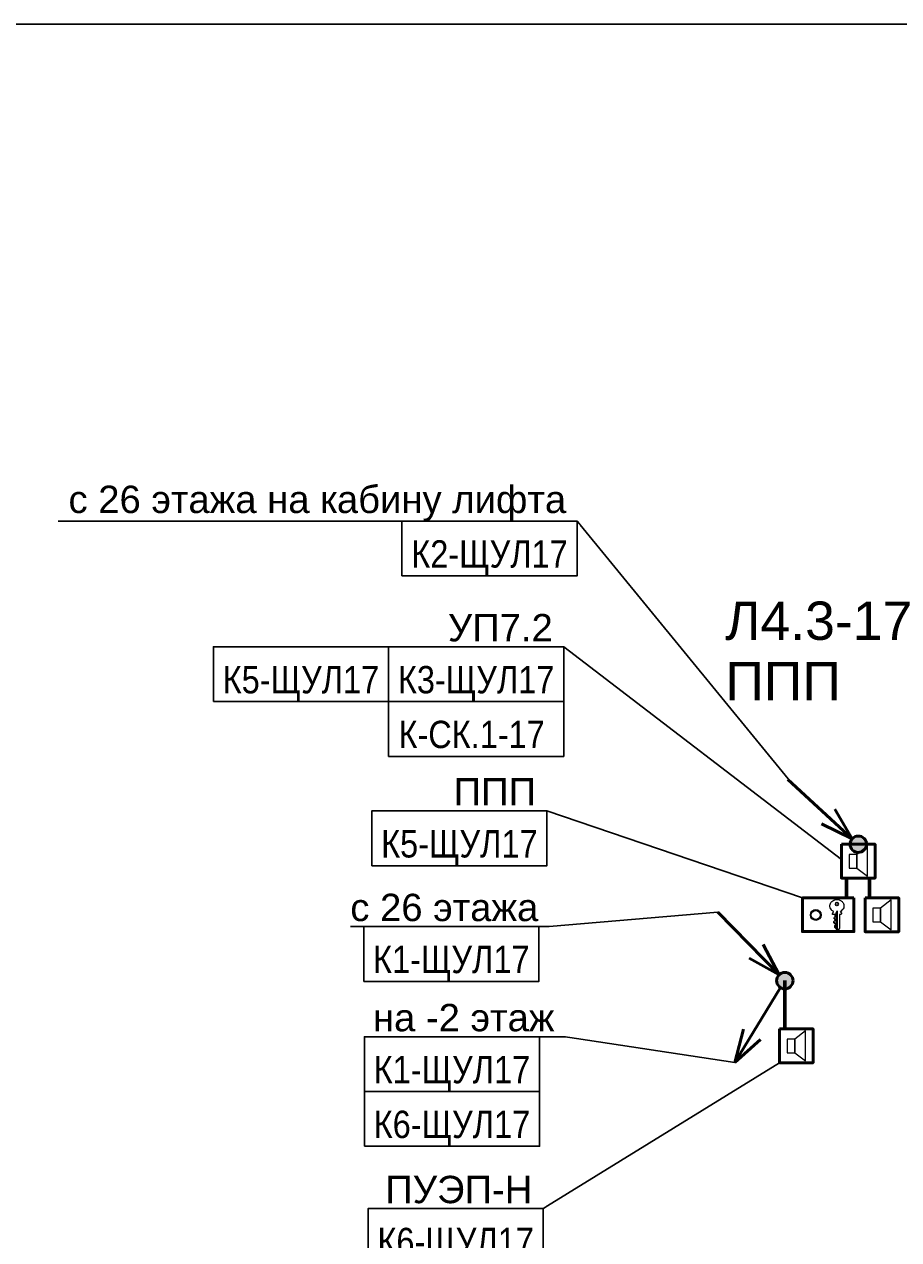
# Model space of a CAD drawing. Header units: millimetres. Extents: x -277772 to 277599, y -59564 to 282085.
# Tile 167 of 192: x 34571 to 42556, y 85370 to 96468. Entities that reach past the tile are written whole.
import ezdxf
from ezdxf import colors
from ezdxf.entities.mleader import LeaderData, LeaderLine
from ezdxf.enums import TextEntityAlignment as Align
from ezdxf.math import Vec2, Vec3

# ---------------------------------------------------------------- set-up
doc = ezdxf.new("R2018")
doc.units = ezdxf.units.MM
doc.set_wipeout_variables(frame=1)
doc.layers.add('UNPLOTTED', color=2, linetype='Continuous', plot=False)
for name, color, linetype, lineweight in [('КИП_выноска', 6, 'Continuous', 25), ('КИП_прибор', 140, 'Continuous', 50), ('КИП_трасса', 3, 'Continuous', 60)]:
    doc.layers.add(name, color=color, linetype=linetype, lineweight=lineweight)
doc.styles.add('CP.Text', font='arial.ttf')
doc.styles.add('GOST 2.304', font='arial.ttf', dxfattribs={"width": 0.85})
doc.linetypes.add('в трубе открыто', pattern='A,10,[133,ltypeshp.shx,S=0.75,R=0,X=-5,Y=2.5],-2.5,[130,ltypeshp.shx,S=2.5,R=-45,X=0,Y=0],-2.5', length=15)

# ---------------------------------------------------------------- blocks, each defined once
blk = doc.blocks.new('*U88')
at = {"color": 0}
blk.add_lwpolyline([(1.595812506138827e-05, 410), (1.595812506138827e-05, 1.4210854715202e-13), (-866, 2.053714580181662e-13), (-866, 410.0000000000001)], close=True, dxfattribs=at)
blk = doc.blocks.new('A$C5ef3676d')
blk.add_lwpolyline([(0, 469.8763200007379), (306.9012000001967, 469.8763200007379), (306.9012000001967, 0), (0, 0)], close=True)
at = {"lineweight": 18}
for points in [[(124.8770399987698, 344.9992800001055), (139.6929599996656, 355.5820800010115), (146.0426399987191, 355.5820800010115), (150.2757600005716, 353.4655200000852), (150.2757600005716, 338.649600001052), (275.1527999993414, 338.649600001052), (296.3183999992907, 323.8336800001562), (296.3183999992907, 319.6005600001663), (268.8031200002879, 294.2018400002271), (253.987199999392, 294.2018400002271), (243.404399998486, 304.7846400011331), (226.4719200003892, 287.852159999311), (224.355359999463, 287.852159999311)], [(283.6190400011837, 309.0177599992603), (135.4598399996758, 309.0177599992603), (118.5273599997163, 315.3674400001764), (292.0852799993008, 315.3674400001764)], [(220.1222400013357, 287.852159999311), (215.8891199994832, 287.852159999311), (198.9566400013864, 302.6680800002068), (182.0241599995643, 285.7356000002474), (169.3247999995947, 298.434960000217), (150.2757600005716, 298.434960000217), (150.2757600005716, 275.1527999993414), (146.0426399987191, 273.0362400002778), (124.8770399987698, 283.6190400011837)]]:
    blk.add_lwpolyline(points, dxfattribs=at)
at = {"lineweight": 25}
blk.add_lwpolyline([(220.1222400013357, 287.852159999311), (222.2388000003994, 292.0852800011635), (224.355359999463, 287.852159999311)], dxfattribs=at)
blk.add_circle((56.08924410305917, 314.3095641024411), 13.75723590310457, dxfattribs=at)
at = {"lineweight": 18}
for centre, radius in [((155.5679956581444, 121.7030356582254), 49.73832434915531), ((155.5683723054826, 121.7034123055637), 41.27170771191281)]:
    blk.add_circle(centre, radius, dxfattribs=at)
for points, knots in [([(14.816554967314, 314.0174980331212), (14.7795836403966, 323.1396865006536), (16.46642789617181, 332.1810257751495), (23.07057953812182, 348.5762248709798), (27.76120799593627, 355.8902871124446), (37.24689452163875, 365.503612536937), (41.13373512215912, 368.5867755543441), (49.63678512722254, 373.6743720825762), (54.20086725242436, 375.6407019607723), (58.98916216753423, 376.9597593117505)], [0, 0, 0, 0, 0.5473358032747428, 0.5473358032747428, 1.063433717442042, 1.063433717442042, 1.36147422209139, 1.36147422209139, 1.660845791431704, 1.660845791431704, 1.660845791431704, 1.660845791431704]), ([(58.98916216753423, 376.9597593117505), (65.60881623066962, 378.7837007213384), (72.44953071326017, 379.3140786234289), (86.06052180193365, 377.6842493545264), (92.61416996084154, 375.5500687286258), (104.1678882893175, 369.2717454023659), (109.1523310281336, 365.3610120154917), (118.0085308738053, 355.8796029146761), (121.7301627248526, 350.3016396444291), (124.5834731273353, 344.2589073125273)], [0, 0, 0, 0, 0.4119802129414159, 0.4119802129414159, 0.8236573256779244, 0.8236573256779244, 1.201792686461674, 1.201792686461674, 1.602027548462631, 1.602027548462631, 1.602027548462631, 1.602027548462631]), ([(59.49925312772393, 251.5197143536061), (52.76602351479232, 253.303741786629), (46.48846831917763, 256.3599159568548), (34.73928126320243, 264.994953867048), (29.54005460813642, 270.6786350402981), (22.04078303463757, 282.4728536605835), (19.42561437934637, 288.3119954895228), (15.78325081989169, 300.7784938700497), (14.84346476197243, 307.3783326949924), (14.816554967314, 314.0174980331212)], [0, 0, 0, 0, 0.4179340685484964, 0.4179340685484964, 0.8752689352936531, 0.8752689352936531, 1.256038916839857, 1.256038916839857, 1.653364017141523, 1.653364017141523, 1.653364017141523, 1.653364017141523]), ([(124.8247609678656, 284.8766999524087), (121.2596078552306, 277.1587785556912), (116.2955378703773, 270.2002551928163), (104.4689820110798, 259.399315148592), (97.99500484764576, 255.4172507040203), (85.94242437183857, 251.0961901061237), (80.75990985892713, 250.0536963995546), (70.09682887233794, 249.5513167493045), (64.72547781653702, 250.1354046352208), (59.49925312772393, 251.5197143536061)], [0, 0, 0, 0, 0.5100939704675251, 0.5100939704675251, 0.964236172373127, 0.964236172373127, 1.282131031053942, 1.282131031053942, 1.60784814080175, 1.60784814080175, 1.60784814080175, 1.60784814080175])]:
    blk.add_open_spline(points, degree=3, knots=knots, dxfattribs=at)
blk = doc.blocks.new('A$C449d8904')
blk.add_lwpolyline([(0, 309.0177587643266), (0, 0), (306.9011987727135, 0), (306.9011987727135, 309.0177587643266)], close=True)
at = {"lineweight": 18}
for points in [[(237.0547190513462, 16.93247993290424), (237.0547190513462, 292.085278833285), (139.6929594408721, 215.8891191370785), (139.6929594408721, 91.01207963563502)], [(69.84647972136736, 215.8891191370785), (69.84647972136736, 91.01207963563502), (139.6929594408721, 91.01207963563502), (139.6929594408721, 215.8891191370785)]]:
    blk.add_lwpolyline(points, close=True, dxfattribs=at)
blk = doc.blocks.new('*U96')
at = {"lineweight": 50}
h = blk.add_hatch(color=256, dxfattribs=at)
h.dxf.hatch_style = 1
edge = h.paths.add_edge_path()
edge.add_arc((0, 0), 0.75, 134.4912281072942, 494.4912281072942)
for q in [(-6.132000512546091, 6.241880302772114), (-1.985978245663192, 3.305811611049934), (-3.270022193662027, 2.044371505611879)]:
    blk.add_line((-0.5256000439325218, 0.535018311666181), q, dxfattribs=at)
blk.add_circle((0, 0), 0.75, dxfattribs=at)
blk = doc.blocks.new('*U97')
at = {"lineweight": 50}
h = blk.add_hatch(color=256, dxfattribs=at)
h.dxf.hatch_style = 1
edge = h.paths.add_edge_path()
edge.add_arc((0, 0), 0.7500000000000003, 238.5432745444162, 598.5432745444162)
for p, q in [((-0.3913908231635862, -0.6397759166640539), (-4.566226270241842, -7.46405236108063)), ((-4.566226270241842, -7.46405236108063), (-3.76839407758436, -4.43527970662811)), ((-4.566226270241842, -7.46405236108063), (-2.232931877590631, -5.374617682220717))]:
    blk.add_line(p, q, dxfattribs=at)
blk.add_circle((0, 0), 0.7500000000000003, dxfattribs=at)
blk = doc.blocks.new('*U50')
at = {"lineweight": 50}
h = blk.add_hatch(color=256, dxfattribs=at)
h.dxf.hatch_style = 1
edge = h.paths.add_edge_path()
edge.add_arc((0, 0), 0.7499999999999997, 137.3914096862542, 497.3914096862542)
for q in [(-6.439961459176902, 5.92363033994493), (-2.150695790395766, 3.20109475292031), (-3.369271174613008, 1.876302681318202)]:
    blk.add_line((-0.5519966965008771, 0.5077397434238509), q, dxfattribs=at)
blk.add_circle((0, 0), 0.7499999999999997, dxfattribs=at)
blk = doc.blocks.new('_None')
blk = doc.blocks.new('*U58')
at = {"color": 0, "linetype": 'Continuous', "lineweight": 30, "ltscale": 75, "width": 0.85, "flags": 104}
blk.add_attdef('ПРИМЕЧАНИЕ_1', text='', height=2.5, dxfattribs=at).set_placement((8.000000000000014, 3.610559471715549), align=Align.BOTTOM_CENTER)
at = {"color": 0, "lineweight": 30, "width": 0.85, "flags": 104}
blk.add_attdef('ПРИМЕЧАНИЕ_2', text='', height=2.5, dxfattribs=at).set_placement((8.000000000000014, -7.530061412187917), align=Align.BOTTOM_CENTER)
at = {"color": 0, "lineweight": 30, "style": 'GOST 2.304', "width": 0.85}
for tag, p in [('ИМЯ_КАБЕЛЯ_2', (8.000000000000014, -7.499999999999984)), ('ИМЯ_КАБЕЛЯ_3', (8.000000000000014, -12.49999999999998)), ('ИМЯ_КАБЕЛЯ_4', (8.000000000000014, -17.49999999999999)), ('ИМЯ_КАБЕЛЯ_5', (8.000000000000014, -22.49999999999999)), ('ИМЯ_КАБЕЛЯ_6', (8.000000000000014, -27.49999999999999)), ('ИМЯ_КАБЕЛЯ_7', (8.000000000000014, -32.49999999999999)), ('ИМЯ_КАБЕЛЯ_8', (8.000000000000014, -37.49999999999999)), ('ИМЯ_КАБЕЛЯ_9', (8.000000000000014, -42.49999999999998))]:
    blk.add_attdef(tag, text='', height=2.5, dxfattribs=at).set_placement(p, align=Align.BOTTOM_CENTER)
at = {"linetype": 'Continuous'}
blk.add_wipeout([(1.5987211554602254e-14, 2.5000000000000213), (16.000000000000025, 2.5000000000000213), (16.000000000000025, -2.4999999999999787), (1.5987211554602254e-14, -2.4999999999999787)], dxfattribs=at)
at = {"color": 0}
blk.add_line((1.4210854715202e-14, -2.499999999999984), (-2.131628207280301e-14, 2.486899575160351e-14), dxfattribs=at)
at = {"color": 0, "linetype": 'Continuous'}
blk.add_lwpolyline([(1.598721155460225e-14, -2.499999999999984), (16.00000000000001, -2.499999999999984), (16.00000000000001, 2.500000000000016), (1.598721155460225e-14, 2.500000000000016)], close=True, dxfattribs=at)
at = {"color": 0, "lineweight": 30, "style": 'GOST 2.304', "width": 0.85}
blk.add_attdef('ИМЯ_КАБЕЛЯ_1', text='', height=2.5, dxfattribs=at).set_placement((8.000000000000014, -2.499999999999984), align=Align.BOTTOM_CENTER)
blk = doc.blocks.new('*U59')
at = {"color": 0, "linetype": 'Continuous', "lineweight": 30, "ltscale": 75, "width": 0.85, "flags": 104}
blk.add_attdef('ПРИМЕЧАНИЕ_1', text='', height=2.5, dxfattribs=at).set_placement((8.000000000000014, 1.110559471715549), align=Align.BOTTOM_CENTER)
at = {"color": 0, "lineweight": 30, "width": 0.85, "flags": 104}
blk.add_attdef('ПРИМЕЧАНИЕ_2', text='', height=2.5, dxfattribs=at).set_placement((8.000000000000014, -10.03006141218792), align=Align.BOTTOM_CENTER)
at = {"color": 0, "lineweight": 30, "style": 'GOST 2.304', "width": 0.85}
for tag, p in [('ИМЯ_КАБЕЛЯ_2', (8.000000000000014, -9.999999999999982)), ('ИМЯ_КАБЕЛЯ_3', (8.000000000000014, -14.99999999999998)), ('ИМЯ_КАБЕЛЯ_4', (8.000000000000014, -19.99999999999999)), ('ИМЯ_КАБЕЛЯ_5', (8.000000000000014, -24.99999999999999)), ('ИМЯ_КАБЕЛЯ_6', (8.000000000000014, -29.99999999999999)), ('ИМЯ_КАБЕЛЯ_7', (8.000000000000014, -34.99999999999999)), ('ИМЯ_КАБЕЛЯ_8', (8.000000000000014, -39.99999999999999)), ('ИМЯ_КАБЕЛЯ_9', (8.000000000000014, -44.99999999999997))]:
    blk.add_attdef(tag, text='', height=2.5, dxfattribs=at).set_placement(p, align=Align.BOTTOM_CENTER)
at = {"linetype": 'Continuous'}
blk.add_wipeout([(1.5987211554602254e-14, 2.1316282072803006e-14), (16.000000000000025, 2.1316282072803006e-14), (16.000000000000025, -4.999999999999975), (1.5987211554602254e-14, -4.999999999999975)], dxfattribs=at)
at = {"color": 0}
blk.add_line((1.659089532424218e-14, -4.999999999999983), (-2.770700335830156e-14, 2.398081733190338e-14), dxfattribs=at)
at = {"color": 0, "linetype": 'Continuous'}
blk.add_lwpolyline([(1.598721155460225e-14, -4.999999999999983), (16.00000000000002, -4.999999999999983), (16.00000000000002, 1.598721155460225e-14), (1.598721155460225e-14, 1.598721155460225e-14)], close=True, dxfattribs=at)
at = {"color": 0, "lineweight": 30, "style": 'GOST 2.304', "width": 0.85}
blk.add_attdef('ИМЯ_КАБЕЛЯ_1', text='', height=2.5, dxfattribs=at).set_placement((8.000000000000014, -4.999999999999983), align=Align.BOTTOM_CENTER)

msp = doc.modelspace()

# ---------------------------------------------------------------- linework, layer by layer
at = {"layer": 'КИП_трасса', "linetype": 'в трубе открыто', "ltscale": 100}
for p, q in [((42079.09128282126, 88490.9418696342), (42079.09128282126, 88672.01289678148)), ((42288.10620298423, 88672.01289678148), (42288.10620298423, 88490.2092626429)), ((41516.2128399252, 87735.21969513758), (41516.2128399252, 87294.83820984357))]:
    msp.add_line(p, q, dxfattribs=at)

# ---------------------------------------------------------------- block references
at = {"layer": 'UNPLOTTED', "xscale": 100, "yscale": 100, "zscale": 100}
msp.add_blockref('*U88', (79632.0424189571, 55468.2247970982), dxfattribs=at)
at = {"layer": 'КИП_выноска', "xscale": 100, "yscale": 100, "zscale": 100}
for name, p in [('*U50', (42186.95543324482, 88981.03065554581)), ('*U96', (41516.2128399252, 87735.21969513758)), ('*U97', (41516.2128399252, 87735.21969513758))]:
    msp.add_blockref(name, p, dxfattribs=at)
at = {"layer": 'КИП_прибор'}
for p in [(42033.50483385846, 88672.01289678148), (42248.98935558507, 88181.19150387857), (41466.76316086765, 86985.82045107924)]:
    msp.add_blockref('A$C449d8904', p, dxfattribs=at)
at = {"layer": 'КИП_прибор', "rotation": 270}
msp.add_blockref('A$C5ef3676d', (41677.11760662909, 88490.9418696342), dxfattribs=at)

# ---------------------------------------------------------------- texts
at = {"layer": 'UNPLOTTED', "style": 'CP.Text'}
for s, p in [('Л4.3-17', (40972.66435963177, 90847.35030821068)), ('ППП', (40972.66435963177, 90295.83820680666))]:
    msp.add_text(s, height=350, dxfattribs=at).set_placement(p)

# ---------------------------------------------------------------- next in the draw order: leaders
at = {"layer": 'КИП_выноска'}
ml = msp.add_multileader_mtext('Standard', dxfattribs=at)
ml.set_content('УП7.2', color=256, style='CP.Text')
ml.set_leader_properties(color=256, linetype='ByLayer', lineweight=-1)
ml.set_arrow_properties(name='NONE')
ml.build(insert=Vec2(0, 0))
ml.multileader.update_dxf_attribs({"has_dogleg": 0, "text_left_attachment_type": 6, "text_right_attachment_type": 6, "dogleg_length": 0.5, "arrow_head_size": 300})
ctx = ml.context
ctx.base_point, ctx.char_height, ctx.arrow_head_size, ctx.landing_gap_size, ctx.plane_origin = Vec3(38358.86896692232, 90783.65072353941), 250, 300, 100, Vec3(45045.7230134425, 90182.75196718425)
ctx.left_attachment, ctx.right_attachment, ctx.text_align_type = 6, 6, 2
notes = []
notes.append((ctx, [(1, (1, 1, 0), (39497.63636119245, 90783.65072353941), (-1, 0), 0.5, [(0, [(42033.50483385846, 88842.04420408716)], 0, [])])]))
ctx.mtext.insert, ctx.mtext.width, ctx.mtext.alignment, ctx.mtext.flow_direction = Vec3(39397.13636119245, 91083.65072353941), 1055.686511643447, 3, 5
ctx.mtext.has_bg_fill, ctx.mtext.bg_color, ctx.mtext.bg_scale_factor, ctx.mtext.bg_transparency, ctx.mtext.use_window_bg_color = 1, -1027028792, 1.5, 0, 1
ml = msp.add_multileader_mtext('Standard', dxfattribs=at)
ml.set_content('ПУЭП-Н', color=256, style='CP.Text')
ml.set_leader_properties(color=256, linetype='ByLayer', lineweight=-1)
ml.set_arrow_properties(name='NONE')
ml.build(insert=Vec2(0, 0))
ml.multileader.update_dxf_attribs({"has_dogleg": 0, "text_left_attachment_type": 6, "text_right_attachment_type": 6, "dogleg_length": 0.5, "arrow_head_size": 300})
ctx = ml.context
ctx.base_point, ctx.char_height, ctx.arrow_head_size, ctx.landing_gap_size, ctx.plane_origin = Vec3(37822.19370486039, 85653.17165481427), 250, 300, 100, Vec3(40342.15655600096, 82993.26672634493)
ctx.left_attachment, ctx.right_attachment, ctx.text_align_type = 6, 6, 2
notes.append((ctx, [(1, (1, 1, 0), (39310.72235424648, 85653.17165481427), (-1, 0), 0.5, [(0, [(41466.76316086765, 86985.82045107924)], 0, [])])]))
ctx.mtext.insert, ctx.mtext.width, ctx.mtext.alignment, ctx.mtext.flow_direction = Vec3(39210.22235424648, 85953.17165481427), 1055.686511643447, 3, 5
ctx.mtext.has_bg_fill, ctx.mtext.bg_color, ctx.mtext.bg_scale_factor, ctx.mtext.bg_transparency, ctx.mtext.use_window_bg_color = 1, -1027028792, 1.5, 0, 1
for ctx, leaders in notes:
    for number, flags, end, landing, length, lines in leaders:
        leader = LeaderData()
        leader.index, (leader.has_last_leader_line, leader.has_dogleg_vector, leader.attachment_direction) = number, flags
        leader.last_leader_point, leader.dogleg_vector, leader.dogleg_length = Vec3(end), Vec3(landing), length
        for number, points, colour, breaks in lines:
            line = LeaderLine()
            line.index, line.vertices, line.color, line.breaks = number, Vec3.list(points), colors.encode_raw_color(colour), breaks
            leader.lines.append(line)
        ctx.leaders.append(leader)

# ---------------------------------------------------------------- next in the draw order: block references
ref = msp.add_blockref('*U58', (37710.22235424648, 85403.17165481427), dxfattribs=dict(at, xscale=100, yscale=100, zscale=100))
lines = msp.add_mtext('\\W0.8500;', dxfattribs={"layer": '0', "color": 0, "linetype": 'Continuous', "lineweight": 30, "ltscale": 75, "insert": (38510.22235424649, 85764.22760198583), "char_height": 2.5, "attachment_point": 1})
ref.add_attrib('ПРИМЕЧАНИЕ_1', '', (38510.22235424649, 85764.22760198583), dxfattribs={"flags": 104}).embed_mtext(lines)
ref.add_attrib('ИМЯ_КАБЕЛЯ_1', 'К6-ЩУЛ17', dxfattribs={"layer": '0', "color": 0, "lineweight": 30, "height": 250, "style": 'GOST 2.304', "width": 0.85}).set_placement((38510.22235424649, 85153.17165481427), align=Align.BOTTOM_CENTER)
lines = msp.add_mtext('\\W0.8500;', dxfattribs={"layer": '0', "color": 0, "lineweight": 30, "insert": (38510.22235424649, 84650.16551359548), "char_height": 2.5, "attachment_point": 1})
ref.add_attrib('ПРИМЕЧАНИЕ_2', '', (38510.22235424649, 84650.16551359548), dxfattribs={"flags": 104}).embed_mtext(lines)

# ---------------------------------------------------------------- next in the draw order: leaders
ml = msp.add_multileader_mtext('Standard', dxfattribs=at)
ml.set_content('ППП', color=256, style='CP.Text')
ml.set_leader_properties(color=256, linetype='ByLayer', lineweight=-1)
ml.set_arrow_properties(name='NONE')
ml.build(insert=Vec2(0, 0))
ml.multileader.update_dxf_attribs({"has_dogleg": 0, "text_left_attachment_type": 6, "text_right_attachment_type": 6, "dogleg_length": 0.5, "arrow_head_size": 300})
ctx = ml.context
ctx.base_point, ctx.char_height, ctx.arrow_head_size, ctx.landing_gap_size, ctx.plane_origin = Vec3(38445.21482975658, 89284.78821337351), 250, 300, 100, Vec3(40267.76226153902, 86624.88328490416)
ctx.left_attachment, ctx.right_attachment, ctx.text_align_type = 6, 6, 2
notes = []
notes.append((ctx, [(1, (1, 1, 0), (39344.38467968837, 89284.78821337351), (-1, 0), 0.5, [(0, [(41677.11760662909, 88490.9418696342)], 0, [])])]))
ctx.mtext.insert, ctx.mtext.width, ctx.mtext.alignment, ctx.mtext.flow_direction = Vec3(39243.88467968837, 89584.78821337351), 1055.686511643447, 3, 5
ctx.mtext.has_bg_fill, ctx.mtext.bg_color, ctx.mtext.bg_scale_factor, ctx.mtext.bg_transparency, ctx.mtext.use_window_bg_color = 1, -1027028792, 1.5, 0, 1
ml = msp.add_multileader_mtext('Standard', dxfattribs=at)
ml.set_content('на -2 этаж', color=256, style='CP.Text')
ml.set_leader_properties(color=256, linetype='ByLayer', lineweight=-1)
ml.set_arrow_properties(name='NONE')
ml.build(insert=Vec2(0, 0))
ml.multileader.update_dxf_attribs({"has_dogleg": 0, "text_left_attachment_type": 6, "text_right_attachment_type": 6, "dogleg_length": 0.5, "arrow_head_size": 300})
ctx = ml.context
ctx.base_point, ctx.char_height, ctx.arrow_head_size, ctx.landing_gap_size, ctx.plane_origin = Vec3(37676.25319379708, 87222.95622797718), 250, 300, 100, Vec3(40200.13077564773, 84563.05129950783)
ctx.left_attachment, ctx.right_attachment, ctx.text_align_type = 6, 6, 2
notes.append((ctx, [(1, (1, 1, 0), (39512.32618151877, 87222.95622797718), (-1, 0), 0.5, [(0, [(41059.59021290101, 86988.81445902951)], 0, [])])]))
ctx.mtext.insert, ctx.mtext.width, ctx.mtext.alignment, ctx.mtext.flow_direction = Vec3(39411.82618151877, 87522.95622797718), 1765.313254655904, 3, 5
ctx.mtext.has_bg_fill, ctx.mtext.bg_color, ctx.mtext.bg_scale_factor, ctx.mtext.bg_transparency, ctx.mtext.use_window_bg_color = 1, -1027028792, 1.5, 0, 1
for ctx, leaders in notes:
    for number, flags, end, landing, length, lines in leaders:
        leader = LeaderData()
        leader.index, (leader.has_last_leader_line, leader.has_dogleg_vector, leader.attachment_direction) = number, flags
        leader.last_leader_point, leader.dogleg_vector, leader.dogleg_length = Vec3(end), Vec3(landing), length
        for number, points, colour, breaks in lines:
            line = LeaderLine()
            line.index, line.vertices, line.color, line.breaks = number, Vec3.list(points), colors.encode_raw_color(colour), breaks
            leader.lines.append(line)
        ctx.leaders.append(leader)

# ---------------------------------------------------------------- next in the draw order: leaders
ml = msp.add_multileader_mtext('Standard', dxfattribs=at)
ml.set_content('с 26 этажа на кабину лифта', color=256, style='CP.Text')
ml.set_leader_properties(color=256, linetype='ByLayer', lineweight=-1)
ml.set_arrow_properties(name='NONE')
ml.build(insert=Vec2(0, 0))
ml.multileader.update_dxf_attribs({"has_dogleg": 0, "text_left_attachment_type": 6, "text_right_attachment_type": 6, "dogleg_length": 0.5, "arrow_head_size": 300})
ctx = ml.context
ctx.base_point, ctx.char_height, ctx.arrow_head_size, ctx.landing_gap_size, ctx.plane_origin = Vec3(34902.17253156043, 91931.8683292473), 250, 300, 100, Vec3(40831.12651385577, 90205.30398716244)
ctx.left_attachment, ctx.right_attachment, ctx.text_align_type = 6, 6, 2
notes = []
notes.append((ctx, [(1, (1, 1, 0), (39619.89626962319, 91931.8683292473), (-1, 0), 0.5, [(0, [(41574.00379519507, 89544.83820984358)], 0, [])])]))
ctx.mtext.insert, ctx.mtext.width, ctx.mtext.alignment, ctx.mtext.flow_direction = Vec3(39519.39626962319, 92255.36764711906), 4659.571221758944, 3, 5
ctx.mtext.has_bg_fill, ctx.mtext.bg_color, ctx.mtext.bg_scale_factor, ctx.mtext.bg_transparency, ctx.mtext.use_window_bg_color = 1, -1027028792, 1.5, 0, 1
ml = msp.add_multileader_mtext('Standard', dxfattribs=at)
ml.set_content('с 26 этажа', color=256, style='CP.Text')
ml.set_leader_properties(color=256, linetype='ByLayer', lineweight=-1)
ml.set_arrow_properties(name='NONE')
ml.build(insert=Vec2(0, 0))
ml.multileader.update_dxf_attribs({"has_dogleg": 0, "text_left_attachment_type": 6, "text_right_attachment_type": 6, "dogleg_length": 0.5, "arrow_head_size": 300})
ctx = ml.context
ctx.base_point, ctx.char_height, ctx.arrow_head_size, ctx.landing_gap_size, ctx.plane_origin = Vec3(37475.98275474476, 88228.90122740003), 250, 300, 100, Vec3(40591.10249538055, 85568.99629893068)
ctx.left_attachment, ctx.right_attachment, ctx.text_align_type = 6, 6, 2
notes.append((ctx, [(1, (1, 1, 0), (39365.43227725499, 88228.90122740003), (-1, 0), 0.5, [(0, [(40903.01278867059, 88359.40772541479)], 0, [])])]))
ctx.mtext.insert, ctx.mtext.width, ctx.mtext.alignment, ctx.mtext.flow_direction = Vec3(39264.93227725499, 88528.90122740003), 1746.062868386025, 3, 5
ctx.mtext.has_bg_fill, ctx.mtext.bg_color, ctx.mtext.bg_scale_factor, ctx.mtext.bg_transparency, ctx.mtext.use_window_bg_color = 1, -1027028792, 1.5, 0, 1
for ctx, leaders in notes:
    for number, flags, end, landing, length, lines in leaders:
        leader = LeaderData()
        leader.index, (leader.has_last_leader_line, leader.has_dogleg_vector, leader.attachment_direction) = number, flags
        leader.last_leader_point, leader.dogleg_vector, leader.dogleg_length = Vec3(end), Vec3(landing), length
        for number, points, colour, breaks in lines:
            line = LeaderLine()
            line.index, line.vertices, line.color, line.breaks = number, Vec3.list(points), colors.encode_raw_color(colour), breaks
            leader.lines.append(line)
        ctx.leaders.append(leader)

# ---------------------------------------------------------------- next in the draw order: block references
ref = msp.add_blockref('*U58', (37897.13636119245, 90533.65072353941), dxfattribs=dict(at, xscale=100, yscale=100, zscale=100))
lines = msp.add_mtext('\\W0.8500;', dxfattribs={"layer": '0', "color": 0, "linetype": 'Continuous', "lineweight": 30, "ltscale": 75, "insert": (38697.13636119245, 90894.70667071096), "char_height": 2.5, "attachment_point": 1})
ref.add_attrib('ПРИМЕЧАНИЕ_1', '', (38697.13636119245, 90894.70667071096), dxfattribs={"flags": 104}).embed_mtext(lines)
ref.add_attrib('ИМЯ_КАБЕЛЯ_1', 'К3-ЩУЛ17', dxfattribs={"layer": '0', "color": 0, "lineweight": 30, "height": 250, "style": 'GOST 2.304', "width": 0.85}).set_placement((38697.13636119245, 90283.65072353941), align=Align.BOTTOM_CENTER)
lines = msp.add_mtext('\\W0.8500;', dxfattribs={"layer": '0', "color": 0, "lineweight": 30, "insert": (38697.13636119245, 89780.64458232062), "char_height": 2.5, "attachment_point": 1})
ref.add_attrib('ПРИМЕЧАНИЕ_2', '', (38697.13636119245, 89780.64458232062), dxfattribs={"flags": 104}).embed_mtext(lines)
ref = msp.add_blockref('*U58', (37743.88467968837, 89034.78821337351), dxfattribs=dict(at, xscale=100, yscale=100, zscale=100))
lines = msp.add_mtext('\\W0.8500;', dxfattribs={"layer": '0', "color": 0, "linetype": 'Continuous', "lineweight": 30, "ltscale": 75, "insert": (38543.88467968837, 89395.84416054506), "char_height": 2.5, "attachment_point": 1})
ref.add_attrib('ПРИМЕЧАНИЕ_1', '', (38543.88467968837, 89395.84416054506), dxfattribs={"flags": 104}).embed_mtext(lines)
ref.add_attrib('ИМЯ_КАБЕЛЯ_1', 'К5-ЩУЛ17', dxfattribs={"layer": '0', "color": 0, "lineweight": 30, "height": 250, "style": 'GOST 2.304', "width": 0.85}).set_placement((38543.88467968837, 88784.78821337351), align=Align.BOTTOM_CENTER)
lines = msp.add_mtext('\\W0.8500;', dxfattribs={"layer": '0', "color": 0, "lineweight": 30, "insert": (38543.88467968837, 88281.78207215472), "char_height": 2.5, "attachment_point": 1})
ref.add_attrib('ПРИМЕЧАНИЕ_2', '', (38543.88467968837, 88281.78207215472), dxfattribs={"flags": 104}).embed_mtext(lines)

# ---------------------------------------------------------------- next in the draw order: block references
ref = msp.add_blockref('*U59', (38019.39626962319, 91931.8683292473), dxfattribs=dict(at, xscale=100, yscale=100, zscale=100))
lines = msp.add_mtext('\\W0.8500;', dxfattribs={"layer": '0', "color": 0, "linetype": 'Continuous', "lineweight": 30, "ltscale": 75, "insert": (38819.39626962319, 92042.92427641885), "char_height": 2.5, "attachment_point": 1})
ref.add_attrib('ПРИМЕЧАНИЕ_1', '', (38819.39626962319, 92042.92427641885), dxfattribs={"flags": 104}).embed_mtext(lines)
ref.add_attrib('ИМЯ_КАБЕЛЯ_1', 'К2-ЩУЛ17', dxfattribs={"layer": '0', "color": 0, "lineweight": 30, "height": 250, "style": 'GOST 2.304', "width": 0.85}).set_placement((38819.39626962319, 91431.8683292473), align=Align.BOTTOM_CENTER)
lines = msp.add_mtext('\\W0.8500;', dxfattribs={"layer": '0', "color": 0, "lineweight": 30, "insert": (38819.39626962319, 90928.8621880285), "char_height": 2.5, "attachment_point": 1})
ref.add_attrib('ПРИМЕЧАНИЕ_2', '', (38819.39626962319, 90928.8621880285), dxfattribs={"flags": 104}).embed_mtext(lines)
ref = msp.add_blockref('*U58', (36297.13636119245, 90533.65072353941), dxfattribs=dict(at, xscale=100, yscale=100, zscale=100))
lines = msp.add_mtext('\\W0.8500;', dxfattribs={"layer": '0', "color": 0, "linetype": 'Continuous', "lineweight": 30, "ltscale": 75, "insert": (37097.13636119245, 90894.70667071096), "char_height": 2.5, "attachment_point": 1})
ref.add_attrib('ПРИМЕЧАНИЕ_1', '', (37097.13636119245, 90894.70667071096), dxfattribs={"flags": 104}).embed_mtext(lines)
ref.add_attrib('ИМЯ_КАБЕЛЯ_1', 'К5-ЩУЛ17', dxfattribs={"layer": '0', "color": 0, "lineweight": 30, "height": 250, "style": 'GOST 2.304', "width": 0.85}).set_placement((37097.13636119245, 90283.65072353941), align=Align.BOTTOM_CENTER)
lines = msp.add_mtext('\\W0.8500;', dxfattribs={"layer": '0', "color": 0, "lineweight": 30, "insert": (37097.13636119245, 89780.64458232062), "char_height": 2.5, "attachment_point": 1})
ref.add_attrib('ПРИМЕЧАНИЕ_2', '', (37097.13636119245, 89780.64458232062), dxfattribs={"flags": 104}).embed_mtext(lines)
ref = msp.add_blockref('*U58', (37670.21877111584, 87978.90122740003), dxfattribs=dict(at, xscale=100, yscale=100, zscale=100))
lines = msp.add_mtext('\\W0.8500;', dxfattribs={"layer": '0', "color": 0, "linetype": 'Continuous', "lineweight": 30, "ltscale": 75, "insert": (38470.21877111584, 88339.95717457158), "char_height": 2.5, "attachment_point": 1})
ref.add_attrib('ПРИМЕЧАНИЕ_1', '', (38470.21877111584, 88339.95717457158), dxfattribs={"flags": 104}).embed_mtext(lines)
ref.add_attrib('ИМЯ_КАБЕЛЯ_1', 'К1-ЩУЛ17', dxfattribs={"layer": '0', "color": 0, "lineweight": 30, "height": 250, "style": 'GOST 2.304', "width": 0.85}).set_placement((38470.21877111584, 87728.90122740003), align=Align.BOTTOM_CENTER)
lines = msp.add_mtext('\\W0.8500;', dxfattribs={"layer": '0', "color": 0, "lineweight": 30, "insert": (38470.21877111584, 87225.89508618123), "char_height": 2.5, "attachment_point": 1})
ref.add_attrib('ПРИМЕЧАНИЕ_2', '', (38470.21877111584, 87225.89508618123), dxfattribs={"flags": 104}).embed_mtext(lines)

# ---------------------------------------------------------------- next in the draw order: block references
ref = msp.add_blockref('*U58', (37897.13636119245, 90033.65072353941), dxfattribs=dict(at, xscale=100, yscale=100, zscale=100))
lines = msp.add_mtext('\\W0.8500;', dxfattribs={"layer": '0', "color": 0, "linetype": 'Continuous', "lineweight": 30, "ltscale": 75, "insert": (38697.13636119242, 90394.70667071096), "char_height": 2.5, "attachment_point": 1})
ref.add_attrib('ПРИМЕЧАНИЕ_1', '', (38697.13636119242, 90394.70667071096), dxfattribs={"flags": 104}).embed_mtext(lines)
ref.add_attrib('ИМЯ_КАБЕЛЯ_1', 'К-СК.1-17 ', dxfattribs={"layer": '0', "color": 0, "lineweight": 30, "height": 250, "style": 'GOST 2.304', "width": 0.85}).set_placement((38697.13636119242, 89783.65072353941), align=Align.BOTTOM_CENTER)
lines = msp.add_mtext('\\W0.8500;', dxfattribs={"layer": '0', "color": 0, "lineweight": 30, "insert": (38697.13636119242, 89280.64458232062), "char_height": 2.5, "attachment_point": 1})
ref.add_attrib('ПРИМЕЧАНИЕ_2', '', (38697.13636119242, 89280.64458232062), dxfattribs={"flags": 104}).embed_mtext(lines)
ref = msp.add_blockref('*U58', (37676.25319379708, 86972.95622797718), dxfattribs=dict(at, xscale=100, yscale=100, zscale=100))
lines = msp.add_mtext('\\W0.8500;', dxfattribs={"layer": '0', "color": 0, "linetype": 'Continuous', "lineweight": 30, "ltscale": 75, "insert": (38476.25319379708, 87334.01217514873), "char_height": 2.5, "attachment_point": 1})
ref.add_attrib('ПРИМЕЧАНИЕ_1', '', (38476.25319379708, 87334.01217514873), dxfattribs={"flags": 104}).embed_mtext(lines)
ref.add_attrib('ИМЯ_КАБЕЛЯ_1', 'К1-ЩУЛ17', dxfattribs={"layer": '0', "color": 0, "lineweight": 30, "height": 250, "style": 'GOST 2.304', "width": 0.85}).set_placement((38476.25319379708, 86722.95622797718), align=Align.BOTTOM_CENTER)
lines = msp.add_mtext('\\W0.8500;', dxfattribs={"layer": '0', "color": 0, "lineweight": 30, "insert": (38476.25319379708, 86219.95008675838), "char_height": 2.5, "attachment_point": 1})
ref.add_attrib('ПРИМЕЧАНИЕ_2', '', (38476.25319379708, 86219.95008675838), dxfattribs={"flags": 104}).embed_mtext(lines)

# ---------------------------------------------------------------- next in the draw order: block references
ref = msp.add_blockref('*U58', (37676.25319379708, 86472.95622797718), dxfattribs=dict(at, xscale=100, yscale=100, zscale=100))
lines = msp.add_mtext('\\W0.8500;', dxfattribs={"layer": '0', "color": 0, "linetype": 'Continuous', "lineweight": 30, "ltscale": 75, "insert": (38476.25319379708, 86834.01217514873), "char_height": 2.5, "attachment_point": 1})
ref.add_attrib('ПРИМЕЧАНИЕ_1', '', (38476.25319379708, 86834.01217514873), dxfattribs={"flags": 104}).embed_mtext(lines)
ref.add_attrib('ИМЯ_КАБЕЛЯ_1', 'К6-ЩУЛ17', dxfattribs={"layer": '0', "color": 0, "lineweight": 30, "height": 250, "style": 'GOST 2.304', "width": 0.85}).set_placement((38476.25319379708, 86222.95622797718), align=Align.BOTTOM_CENTER)
lines = msp.add_mtext('\\W0.8500;', dxfattribs={"layer": '0', "color": 0, "lineweight": 30, "insert": (38476.25319379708, 85719.95008675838), "char_height": 2.5, "attachment_point": 1})
ref.add_attrib('ПРИМЕЧАНИЕ_2', '', (38476.25319379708, 85719.95008675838), dxfattribs={"flags": 104}).embed_mtext(lines)

doc.saveas('drawing.dxf')
